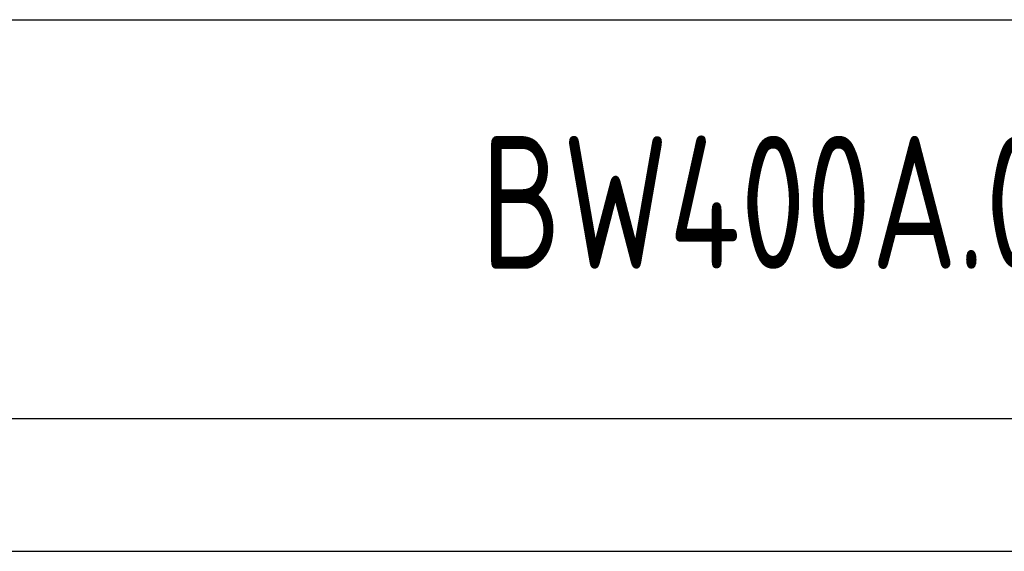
# Model space of a CAD drawing. Header units: millimetres. Extents: x -104 to 1580, y -20 to 1168.
# Tile 4 of 9: x 1322 to 1470, y -20 to 60. Entities that reach past the tile are written whole.
import ezdxf
from ezdxf.enums import TextEntityAlignment as Align

# ---------------------------------------------------------------- set-up
doc = ezdxf.new("R2010")
doc.units = ezdxf.units.MM
doc.header["$LTSCALE"] = 40
for name, color, linetype in [('1轮廓实线层', 7, 'Continuous'), ('2细线层', 4, 'Continuous'), ('6文字层', 3, 'Continuous'), ('图框层', 7, 'Continuous')]:
    doc.layers.add(name, color=color, linetype=linetype)
doc.styles.add('PC_TEXTSTYLE', font='isocp.shx', dxfattribs={"width": 0.8, "bigfont": 'hzfs.shx'})

# ---------------------------------------------------------------- blocks, each defined once
blk = doc.blocks.new('PC_TITLE_BLOCK')
at = {"layer": '1轮廓实线层'}
for p, q in [((-60, 15), (0, 15)), ((-180, 0), (0, 0))]:
    blk.add_line(p, q, dxfattribs=at)
at = {"layer": '6文字层', "style": 'PC_TEXTSTYLE', "flags": 8}
for tag, height, width, p, p2 in [('产品名称或材料标记', 7, 0.600652, (-113.463, 28.635), (-66.422, 28.635)), ('图样名称', 5, 2.004495, (-54.785, 19.978), (-5.268, 19.978)), ('标准化', 3.5, 1.023147, (-133.835, 15.372), (-120.752, 15.372)), ('重量', 3.5, 1.408247, (-88.457, 7.542), (-76.549, 7.542)), ('比例', 3.5, 1.385287, (-73.354, 7.542), (-61.929, 7.542)), ('图样代号', 5, 2.006536, (-54.785, 5.63), (-5.516, 5.63)), ('审核', 3.5, 1.579393, (-163.989, 5.367), (-150.634, 5.367)), ('共几页', 3.5, 0.557144, (-108.073, 0.625), (-101.045, 0.625)), ('工艺', 3.5, 1.621807, (-164.21, 0.371), (-150.891, 0.371)), ('日期', 3.5, 1.560088, (-133.835, 0.371), (-120.752, 0.371))]:
    blk.add_attdef(tag, text='', height=height, dxfattribs=dict(at, width=width)).set_placement(p, p2, align=Align.FIT)
at = {"layer": '6文字层', "style": 'PC_TEXTSTYLE', "width": 9.905045, "flags": 8}
blk.add_attdef('设计', text='', height=3.5, rotation=358.4644, dxfattribs=at).set_placement((-164.229, 15.372), (-150.367, 15), align=Align.FIT)
at = {"layer": '6文字层', "color": 3, "style": 'PC_TEXTSTYLE', "width": 0.56476, "flags": 8}
blk.add_attdef('第几页', text='', height=3.5, dxfattribs=at).set_placement((-78.287, 0.753), (-71.163, 0.753), align=Align.FIT)
at = {"layer": '6文字层', "ltscale": 10, "style": 'PC_TEXTSTYLE', "flags": 1}
blk.add_attdef('图纸张数', (-58.679, -0.492), '', height=2.5, dxfattribs=at)

msp = doc.modelspace()

# ---------------------------------------------------------------- linework, layer by layer
at = {"layer": '2细线层'}
msp.add_line((-100, -20), (1580, -20), dxfattribs=at)
at = {"layer": '图框层'}
msp.add_line((0, 0), (1560, 0), dxfattribs=at)

# ---------------------------------------------------------------- block references
ref = msp.add_blockref('PC_TITLE_BLOCK', (1560, 0), dxfattribs=dict(at, xscale=4, yscale=4, zscale=4))
ref.add_attrib('图样代号', 'BW400A.00', dxfattribs={"layer": '6文字层', "height": 20, "style": 'PC_TEXTSTYLE', "width": 0.8}).set_placement((1439.4, 22.52), align=Align.CENTER)

doc.saveas('drawing.dxf')
